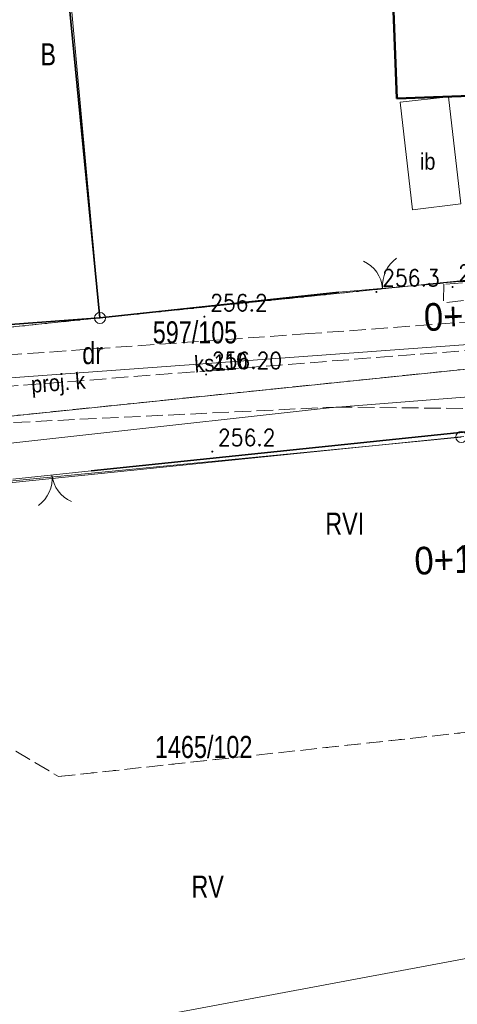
# Model space of a CAD drawing. Header units: metres. Extents: x 6553410 to 6553682, y 5599441 to 5599693.
# Tile 3 of 19: x 6553467 to 6553487, y 5599467 to 5599511. Entities that reach past the tile are written whole.
import ezdxf
from ezdxf.enums import TextEntityAlignment as Align

# ---------------------------------------------------------------- set-up
doc = ezdxf.new("R2010")
doc.units = ezdxf.units.M
doc.header["$LTSCALE"] = 0.5
for name, pattern in [('1.5_0.5', [2, 1.5, -0.5]), ('219-500', [0]), ('egkk-500', [2, 1.5, -0.5]), ('egug-500', [1, 0.5, -0.5]), ('otob_500', [0]), ('suep_nn_500', [0])]:
    doc.linetypes.add(name, pattern=pattern)
doc.layers.get('0').update_dxf_attribs({"color": 2, "linetype": 'CONTINUOUS', "lineweight": 5})
for name, color, linetype in [('202-punkt graniczny', 7, 'CONTINUOUS'), ('210-oznaczenie konturu użytku gruntowego', 7, 'CONTINUOUS'), ('211-numer działki ewidencyjnej', 7, 'CONTINUOUS'), ('217-kontur klasyfikacyjny', 7, 'CONTINUOUS'), ('218-kontur użytku gruntowego', 7, 'CONTINUOUS'), ('219-działka ewidencyjna', 7, 'CONTINUOUS'), ('312-budynek ewidencyjny', 7, 'CONTINUOUS'), ('brama', 7, 'CONTINUOUS'), ('inna budowla', 7, 'CONTINUOUS'), ('inna budowla-Atr17', 7, 'CONTINUOUS'), ('jezdnia', 7, 'CONTINUOUS'), ('ogrodzenie trwałe', 7, 'CONTINUOUS'), ('OTRN_O', 7, 'CONTINUOUS'), ('przewód elektroenergetyczny niskiego napięcia', 7, 'CONTINUOUS'), ('przewód kanalizacyjny', 7, 'CONTINUOUS'), ('przewód kanalizacyjny - ob. projektowany', 7, 'CONTINUOUS'), ('przewód kanalizacyjny - ob. projektowany-Atr1', 7, 'CONTINUOUS'), ('przewód kanalizacyjny-Atr1', 7, 'CONTINUOUS'), ('przewód wodociągowy', 7, 'CONTINUOUS'), ('słup przewodów napowietrznych', 7, 'CONTINUOUS'), ('zzz.gaTrasaKM', 7, 'CONTINUOUS')]:
    doc.layers.add(name, color=color, linetype=linetype)
for name, color, linetype, lineweight, true_color in [('OTO', 7, 'CONTINUOUS', 20, 0x000000), ('OTRN', 7, 'CONTINUOUS', 20, 0x000000), ('OTRS', 7, 'CONTINUOUS', 20, 0x000000), ('OTRS_O', 7, 'CONTINUOUS', 20, 0x000000), ('SUE', 7, 'CONTINUOUS', 20, 0x803300)]:
    doc.layers.add(name, color=color, linetype=linetype, lineweight=lineweight, true_color=true_color)
doc.styles.add('BDOT', font='SIMPLEX', dxfattribs={"width": 0.9})
doc.styles.add('GA4-ATR-TEXT', font='arial.ttf', dxfattribs={"width": 0.9})
doc.styles.get("Standard").update_dxf_attribs({"font": 'Working1250', "width": 0.75})
doc.linetypes.add('902-500', pattern='A,3.75,0,[1,ksztalty.shx,S=0.5,R=0,X=0,Y=0],3.75', length=7.5)
doc.linetypes.add('OTOO', pattern='A,7.5,[30,msgB.shx,S=1.28,R=0,X=0,Y=0],7.5', length=15)

# ---------------------------------------------------------------- blocks, each defined once
blk = doc.blocks.new('US15')
at = {"color": 0, "linetype": 'Continuous', "lineweight": 13}
blk.add_circle((0, 0), 0.25, dxfattribs=at)
blk = doc.blocks.new('OK02')
at = {"color": 0, "linetype": 'Continuous', "lineweight": 0}
for centre, start, end in [((-1.5, 0), 0, 60), ((1.5, 0), 120, 180)]:
    blk.add_arc(centre, 1.5, start, end, dxfattribs=at)
blk = doc.blocks.new('202')
at = {"color": 0, "linetype": 'Continuous', "lineweight": 0}
blk.add_circle((0, 0), 0.25, dxfattribs=at)
blk = doc.blocks.new('OTOB')
at = {"layer": 'OTO', "color": 0, "lineweight": 18}
for centre, start, end in [((0, 3), 209.93474, 270.00839), ((0.018, -3), 90.34794, 149.93431)]:
    blk.add_arc(centre, 3, start, end, dxfattribs=at)
blk = doc.blocks.new('OTRS')
at = {"layer": 'OTRS', "color": 0, "lineweight": -3, "const_width": 0.09}
blk.add_lwpolyline([(-0.045, 0, 1), (0.045, 0, 1)], format="xyb", close=True, dxfattribs=at)
at = {"layer": 'OTRS_O', "color": 0, "style": 'BDOT'}
blk.add_attdef('RZEDNA', (0.514, 0.515), '', height=1.5, dxfattribs=at)
blk = doc.blocks.new('OTRN')
at = {"layer": 'OTRN', "color": 0, "const_width": 0.09}
blk.add_lwpolyline([(-0.045, 0, 1), (0.045, 0, 1)], format="xyb", close=True, dxfattribs=at)
at = {"layer": 'OTRN_O', "color": 0, "style": 'BDOT'}
blk.add_attdef('RZEDNA', (0.514, 0.515), '', height=1.5, dxfattribs=at)
blk = doc.blocks.new('z.ga4.PosMarkerR')
at = {"linetype": 'Continuous', "lineweight": 0}
blk.add_line((36.593, 0), (0, 0), dxfattribs=at)
at = {"linetype": 'Continuous', "lineweight": 0, "style": 'GA4-ATR-TEXT', "width": 0.9}
blk.add_attdef('GAROADPOS', text='', height=2, dxfattribs=at).set_placement((36.593, 1), align=Align.RIGHT)

msp = doc.modelspace()

# ---------------------------------------------------------------- linework, layer by layer
at = {"layer": '217-kontur klasyfikacyjny', "color": 3, "linetype": 'egkk-500', "lineweight": 18, "flags": 128}
for points in [[(6553518.2, 5599498.45), (6553460.74, 5599492.53)], [(6553461.95, 5599481.06), (6553469.05, 5599476.85)], [(6553469.05, 5599476.85), (6553488.78, 5599478.99)]]:
    msp.add_lwpolyline(points, dxfattribs=at)
at = {"layer": '218-kontur użytku gruntowego', "color": 3, "linetype": 'egug-500', "lineweight": 18, "flags": 128}
for points in [[(6553470.92, 5599497.6), (6553518.02, 5599502.45)], [(6553460.74, 5599492.53), (6553518.2, 5599498.45)], [(6553422.02, 5599492.56), (6553470.92, 5599497.6)], [(6553461.95, 5599481.06), (6553469.05, 5599476.85)], [(6553469.05, 5599476.85), (6553488.78, 5599478.99)]]:
    msp.add_lwpolyline(points, dxfattribs=at)
at = {"layer": '219-działka ewidencyjna', "color": 7, "linetype": '219-500', "lineweight": 18, "flags": 128}
for points in [[(6553468.79, 5599520.87), (6553470.92, 5599497.6)], [(6553518.02, 5599502.45), (6553470.92, 5599497.6)], [(6553460.74, 5599492.53), (6553518.2, 5599498.45)], [(6553422.02, 5599492.56), (6553470.92, 5599497.6)], [(6553487.38, 5599492.23), (6553461.05, 5599489.55)]]:
    msp.add_lwpolyline(points, dxfattribs=at)
at = {"layer": '312-budynek ewidencyjny', "color": 7, "linetype": 'Continuous', "lineweight": 50, "flags": 128}
for points in [[(6553484.09, 5599514.28), (6553484.34, 5599507.53)], [(6553484.34, 5599507.53), (6553492.66, 5599507.83)]]:
    msp.add_lwpolyline(points, dxfattribs=at)
at = {"layer": 'brama', "color": 7, "linetype": 'otob_500', "lineweight": 18, "flags": 128}
for points in [[(6553486.46, 5599499.19), (6553490.59, 5599499.53)], [(6553481.72, 5599498.76), (6553485.69, 5599499.12)]]:
    msp.add_lwpolyline(points, dxfattribs=at)
at = {"layer": 'inna budowla', "color": 7, "linetype": 'Continuous', "lineweight": 18, "flags": 128}
msp.add_lwpolyline([(6553484.49, 5599507.36), (6553486.69, 5599507.61), (6553487.24, 5599502.76), (6553485.05, 5599502.5)], close=True, dxfattribs=at)
at = {"layer": 'jezdnia', "color": 7, "linetype": '1.5_0.5', "lineweight": 18}
for points in [[(6553515.32, 5599568.83), (6553515.61, 5599551.86), (6553517.29, 5599536), (6553518.22, 5599508.49), (6553518.21, 5599507.43), (6553518.1, 5599504.9), (6553516.76, 5599502.53), (6553514.55, 5599500.68), (6553511.62, 5599499.63), (6553509.52, 5599499.28), (6553505.04, 5599498.9), (6553488.93, 5599497.52), (6553480.36, 5599496.89), (6553452.055, 5599494.884)], [(6553460.025, 5599492.535), (6553481.58, 5599493.57), (6553490.48, 5599493.47), (6553494.1, 5599493.76), (6553505.48, 5599495.1), (6553512.84, 5599495.95), (6553514.99, 5599496.49), (6553516.85, 5599496.97), (6553518.32, 5599496.51), (6553519.11, 5599495.22), (6553518.6, 5599490.81), (6553518.91, 5599483.86), (6553519.07, 5599480.05), (6553520.01, 5599476.7), (6553521.71, 5599473.86), (6553524.02, 5599472.18), (6553526.66, 5599471.51), (6553530.01, 5599471.28), (6553545.99, 5599471.66), (6553558.888, 5599471.794)]]:
    msp.add_lwpolyline(points, dxfattribs=at)
at = {"layer": 'jezdnia', "color": 7, "linetype": '1.5_0.5', "lineweight": 18, "flags": 128}
msp.add_lwpolyline([(6553486.468, 5599499.122), (6553486.457, 5599498.28), (6553490.586, 5599498.754), (6553490.58, 5599499.478)], close=True, dxfattribs=at)
at = {"layer": 'ogrodzenie trwałe', "color": 7, "linetype": '902-500', "lineweight": 35, "flags": 128}
msp.add_lwpolyline([(6553486.46, 5599499.19), (6553485.69, 5599499.12)], dxfattribs=at)
at = {"layer": 'OTO', "color": 18, "linetype": 'OTOO', "lineweight": 35, "true_color": 0x000000, "flags": 128}
for points in [[(6553438.762, 5599495.206), (6553470.92, 5599497.6), (6553468.72, 5599520.13), (6553438.72, 5599517.99)], [(6553481.72, 5599498.76), (6553470.92, 5599497.6)], [(6553470.52, 5599490.68), (6553487.34, 5599492.43), (6553490.94, 5599492.78)]]:
    msp.add_lwpolyline(points, dxfattribs=at)
at = {"layer": 'OTO', "color": 18, "lineweight": 18, "true_color": 0x000000}
msp.add_lwpolyline([(6553466.976, 5599490.302), (6553470.52, 5599490.68)], dxfattribs=at)
at = {"layer": 'przewód elektroenergetyczny niskiego napięcia', "color": 1, "linetype": 'suep_nn_500', "lineweight": 18}
msp.add_lwpolyline([(6553421.734, 5599456.329), (6553519.65, 5599474.63)], dxfattribs=at)
at = {"layer": 'przewód kanalizacyjny', "color": 34, "linetype": 'Continuous', "lineweight": 18, "flags": 128}
msp.add_lwpolyline([(6553500.59, 5599497.35), (6553452.38, 5599493.83), (6553446.39, 5599493.36)], dxfattribs=at)
at = {"layer": 'przewód kanalizacyjny - ob. projektowany', "color": 34, "linetype": '1.5_0.5', "lineweight": 18, "flags": 128}
msp.add_lwpolyline([(6553520.98, 5599499.5), (6553496.41, 5599496.83), (6553441.65, 5599492.53)], dxfattribs=at)
at = {"layer": 'przewód wodociągowy', "color": 5, "linetype": 'Continuous', "lineweight": 18, "flags": 128}
msp.add_lwpolyline([(6553457.39, 5599475.2), (6553461.16, 5599475.57), (6553459.53, 5599491.12), (6553481.29, 5599493.54), (6553513.95, 5599496.11)], dxfattribs=at)
at = {"layer": 'SUE', "color": 1, "linetype": 'Continuous', "lineweight": 18, "true_color": 0xff0000}
msp.add_lwpolyline([(6553487.26, 5599492.21), (6553460.617, 5599489.61)], dxfattribs=at)

# ---------------------------------------------------------------- block references
at = {"layer": '202-punkt graniczny', "color": 7, "linetype": 'Continuous', "lineweight": 18}
msp.add_blockref('202', (6553470.92, 5599497.6), dxfattribs=at)
at = {"layer": 'brama', "color": 7, "linetype": 'Continuous', "lineweight": 18, "rotation": 5.180999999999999}
msp.add_blockref('OK02', (6553483.705, 5599498.94), dxfattribs=at)
at = {"layer": 'OTO', "color": 18, "lineweight": 18, "true_color": 0x000000, "xscale": 0.4999999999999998, "yscale": 0.5, "zscale": 0.5, "rotation": 96.08810186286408}
msp.add_blockref('OTOB', (6553468.748, 5599490.491), dxfattribs=at)
at = {"layer": 'OTRN', "color": 18, "true_color": 0x000000}
ref = msp.add_blockref('OTRN', (6553483.424, 5599498.78, 256.277), dxfattribs=dict(at, xscale=0.5, yscale=0.5, zscale=0.5))
ref.add_attrib('RZEDNA', '256.3', (6553483.681, 5599499.038, 256.277), dxfattribs={"layer": 'OTRN_O', "color": 0, "height": 0.75, "style": 'BDOT', "width": 0.9})
ref = msp.add_blockref('OTRN', (6553475.646, 5599497.655, 256.244), dxfattribs=dict(at, xscale=0.5, yscale=0.5, zscale=0.5))
ref.add_attrib('RZEDNA', '256.2', (6553475.903, 5599497.913, 256.244), dxfattribs={"layer": 'OTRN_O', "color": 0, "height": 0.75, "style": 'BDOT', "width": 0.9})
ref = msp.add_blockref('OTRN', (6553476, 5599491.554, 256.209), dxfattribs=dict(at, xscale=0.5, yscale=0.5, zscale=0.5))
ref.add_attrib('RZEDNA', '256.2', (6553476.257, 5599491.812, 256.209), dxfattribs={"layer": 'OTRN_O', "color": 0, "height": 0.75, "style": 'BDOT', "width": 0.9})
at = {"layer": 'OTRS', "color": 18, "true_color": 0x000000}
ref = msp.add_blockref('OTRS', (6553486.867, 5599499, 256.296), dxfattribs=dict(at, xscale=0.5, yscale=0.5, zscale=0.5))
ref.add_attrib('RZEDNA', '256.30', (6553487.124, 5599499.258, 256.296), dxfattribs={"layer": 'OTRS_O', "color": 0, "height": 0.75, "style": 'BDOT', "width": 0.9})
ref = msp.add_blockref('OTRS', (6553475.721, 5599495.042, 256.201), dxfattribs=dict(at, xscale=0.5, yscale=0.5, zscale=0.5))
ref.add_attrib('RZEDNA', '256.20', (6553475.978, 5599495.3, 256.201), dxfattribs={"layer": 'OTRS_O', "color": 0, "height": 0.75, "style": 'BDOT', "width": 0.9})
at = {"layer": 'słup przewodów napowietrznych', "color": 7, "linetype": 'Continuous', "lineweight": 18}
msp.add_blockref('US15', (6553487.26, 5599492.21), dxfattribs=at)
at = {"layer": 'zzz.gaTrasaKM'}
ref = msp.add_blockref('z.ga4.PosMarkerR', (6553520.919, 5599498.935), dxfattribs=dict(at, xscale=0.5, yscale=0.5, rotation=182.3175058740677))
ref.add_attrib('GAROADPOS', '0+170 zjazd idywidualny', dxfattribs={"layer": '0', "color": 224, "linetype": 'Continuous', "lineweight": 18, "height": 1.25, "rotation": 182.3175, "style": 'GA4-ATR-TEXT', "text_generation_flag": 6, "width": 0.9}).set_placement((6553502.658, 5599497.696), align=Align.RIGHT)
ref = msp.add_blockref('z.ga4.PosMarkerR', (6553521.364, 5599487.944), dxfattribs=dict(at, xscale=0.5, yscale=0.5, rotation=182.3175058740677))
ref.add_attrib('GAROADPOS', '0+181 zjazd indywidualny', dxfattribs={"layer": '0', "color": 224, "linetype": 'Continuous', "lineweight": 18, "height": 1.25, "rotation": 182.3175, "style": 'GA4-ATR-TEXT', "text_generation_flag": 6, "width": 0.9}).set_placement((6553503.103, 5599486.705), align=Align.RIGHT)

# ---------------------------------------------------------------- texts
at = {"layer": '210-oznaczenie konturu użytku gruntowego', "color": 3, "linetype": 'Continuous', "lineweight": 18, "width": 0.79}
for s, p in [('B', (6553468.58, 5599509.03)), ('RVI', (6553481.99, 5599487.79)), ('RV', (6553475.79, 5599471.37))]:
    msp.add_text(s, height=1, dxfattribs=at).set_placement(p, align=Align.CENTER)
msp.add_text('dr', height=1, dxfattribs=at).set_placement((6553470.12, 5599495.51))
at = {"layer": '211-numer działki ewidencyjnej', "color": 7, "linetype": 'Continuous', "lineweight": 18, "width": 0.79}
for s, p in [('597/105', (6553475.218, 5599496.448)), ('1465/102', (6553475.61, 5599477.69))]:
    msp.add_text(s, height=1, dxfattribs=at).set_placement(p, align=Align.CENTER)
at = {"layer": 'inna budowla-Atr17', "color": 7, "width": 0.9}
msp.add_text('ib', height=0.75, dxfattribs=at).set_placement((6553485.39, 5599504.31))
at = {"layer": 'przewód kanalizacyjny - ob. projektowany-Atr1', "color": 34, "width": 0.9}
msp.add_text('proj. k', height=0.75, rotation=4.49, dxfattribs=at).set_placement((6553469.03, 5599494.68), align=Align.MIDDLE_CENTER)
at = {"layer": 'przewód kanalizacyjny-Atr1', "color": 34, "width": 0.9}
msp.add_text('ks110', height=0.75, rotation=4.176, dxfattribs=at).set_placement((6553475.19, 5599495.5), align=Align.MIDDLE_LEFT)

doc.saveas('drawing.dxf')
